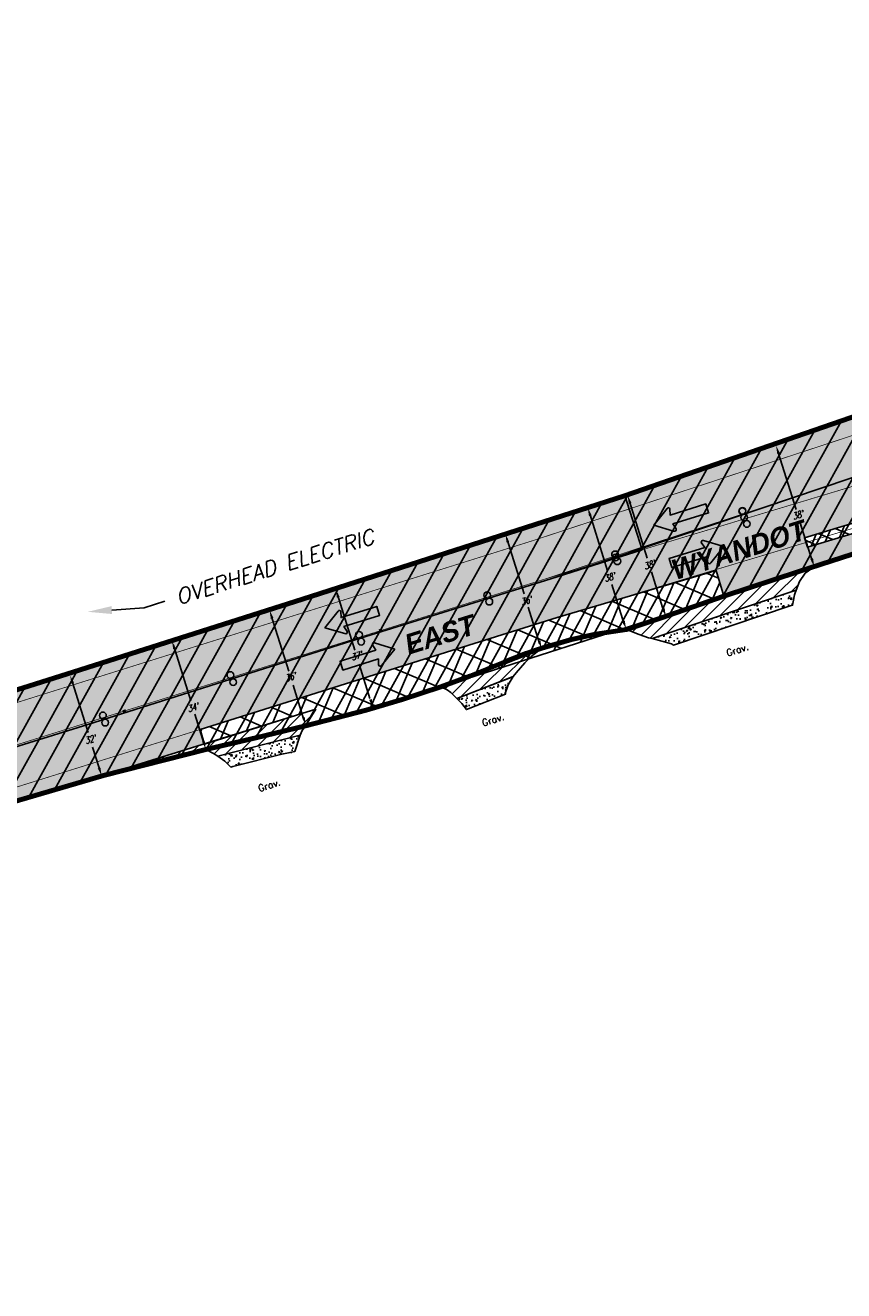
# Model space of a CAD drawing. Header units: feet. Extents: x 0 to 1837476, y 0 to 429622.
# Tile 5 of 33: x 1761384 to 1761628, y 425585 to 425962. Entities that reach past the tile are written whole.
import ezdxf
from ezdxf import colors
from ezdxf.entities.mleader import LeaderData, LeaderLine
from ezdxf.math import Vec2, Vec3

# ---------------------------------------------------------------- set-up
doc = ezdxf.new("R2010")
doc.units = ezdxf.units.FT
doc.header["$MEASUREMENT"] = 0
for name, color, linetype in [('A-ANNO-SYMB', 2, 'Continuous'), ('A-DETL-ANNO', 2, 'Continuous'), ('A-PAVEMENT-HATCH', 2, 'Continuous'), ('C-ANNO-TABL-TITL', 4, 'Continuous'), ('C-PAVEMENT-MARKING', 4, 'Continuous'), ('C-PAVEMENT-REFLECTORS', 4, 'Continuous'), ('HATCH', 4, 'Continuous'), ('MOT HATCH PH 1', 4, 'Continuous'), ('MOT HATCH PH 2', 3, 'Continuous'), ('MOT HATCH PH 3', 1, 'Continuous')]:
    doc.layers.add(name, color=color, linetype=linetype)
doc.styles.add('BCI Existing', font='simplex.shx', dxfattribs={"width": 0.75, "oblique": 15, "height": 0.08, "bigfont": 'bigfont.shx'})
doc.styles.add('L100', font='simplex.shx', dxfattribs={"height": 0.1, "bigfont": 'bigfont.shx'})
doc.styles.add('Matchline', font='bold.shx', dxfattribs={"oblique": 10, "height": 0.18})
doc.styles.add('STATION', font='ROMANS.shx', dxfattribs={"oblique": 15})
pattern_1 = [(45, (1761393.7387, 425447.1516), (-1.767767, 1.767767), [])]

msp = doc.modelspace()

# ---------------------------------------------------------------- hatches: boundary and pattern name
at = {"layer": 'A-PAVEMENT-HATCH', "transparency": 33554687}
h = msp.add_hatch(dxfattribs=at)
h.set_pattern_fill('ANSI37', color=256, scale=27, angle=22)
h.paths.add_polyline_path([(1761616.88, 425806.03), (1761674.32, 425823.38), (1761673.45, 425826.25), (1761616.02, 425808.9)])
h = msp.add_hatch(dxfattribs=at)
h.set_pattern_fill('ANSI37', color=256, scale=50, angle=22)
h.paths.add_polyline_path([(1761437.25, 425747.44), (1761435.9, 425751.76), (1761482.74, 425766.42), (1761542.29, 425785.13), (1761589.7, 425799.17), (1761591.98, 425791.48), (1761496.14, 425760.66), (1761467.35, 425752.81), (1761470.39, 425757.78), (1761466.22, 425756.57)])
at = {"layer": 'A-PAVEMENT-HATCH'}
h = msp.add_hatch(dxfattribs=at)
h.set_pattern_fill('ANSI31', color=256, scale=19.999999)
h.set_pattern_definition([(45, (1761393.7387, 425447.1516), (-1.767767, 1.767767), [])])
h.paths.add_polyline_path([(1761562.98, 425781.6), (1761591.98, 425791.48), (1761618.88, 425800.25), (1761616.28, 425798.37), (1761614.56, 425795.87), (1761613.57, 425793.26), (1761570.59, 425778.85), (1761569.59, 425779.1), (1761566.74, 425780.07)])
h = msp.add_hatch(dxfattribs=at)
h.set_pattern_fill('AR-CONC', color=256, scale=0.6)
h.set_pattern_definition([(50, (1761393.7387, 425447.1516), (4.30356, -0.376513), [0.45, -4.95]), (355, (1761393.7387, 425447.1516), (-0.83251, 4.513153), [0.36, -3.96]), (100.4514, (1761394.0973, 425447.12), (3.471053, 4.13664), [0.38244, -4.206853]), (46.1842, (1761393.7387, 425448.3516), (6.40345, -0.993116), [0.675, -7.425]), (96.6356, (1761394.2723, 425448.269), (5.60797, 5.84471), [0.57366, -6.31028]), (351.1842, (1761393.739, 425448.3516), (5.60797, 5.84471), [0.54, -5.94]), (21, (1761394.3387, 425448.0516), (3.581442, -2.415713), [0.45, -4.95]), (326, (1761394.3387, 425448.0516), (1.45989, 4.3509), [0.36, -3.96]), (71.4514, (1761394.637, 425447.8502), (5.041334, 1.935187), [0.38244, -4.206853]), (37.5, (1761393.7387, 425447.1516), (0.072959, 1.997363), [0, -3.912, 0, -4.02, 0, -3.975]), (7.5, (1761393.7387, 425447.1516), (1.578417, 2.36647), [0, -2.292, 0, -3.822, 0, -1.515]), (327.5, (1761392.4007, 425447.1516), (3.2029345, -0.135329), [0, -1.5, 0, -4.68, 0, -6.21]), (317.5, (1761391.8007, 425447.1516), (3.499117, 0.60063), [0, -1.95, 0, -3.108, 0, -4.41])])
h.paths.add_polyline_path([(1761570.59, 425778.85), (1761613.57, 425793.26), (1761613.09, 425791.89), (1761612.61, 425789.83), (1761612.49, 425788.75), (1761612.09, 425788.71), (1761576.98, 425776.91), (1761576.38, 425777.27)])
h = msp.add_hatch(dxfattribs=at)
h.set_pattern_fill('ANSI31', color=256, scale=19.999999)
h.set_pattern_definition(pattern_1)
h.paths.add_polyline_path([(1761507.7, 425764.49), (1761526.51, 425771.78), (1761537.75, 425775.98), (1761534.6, 425773.49), (1761532.67, 425771.6), (1761530.12, 425768.69), (1761529.21, 425767.54), (1761529.15, 425767.42), (1761512.47, 425761.03), (1761510.64, 425762.76), (1761509.59, 425763.54)])
h = msp.add_hatch(dxfattribs=at)
h.set_pattern_fill('AR-CONC', color=256, scale=0.6)
h.set_pattern_definition([(50, (1761393.7387, 425447.1516), (4.30356, -0.376513), [0.45, -4.95]), (355, (1761393.7387, 425447.1516), (-0.83251, 4.51315), [0.36, -3.96]), (100.4514, (1761394.0973, 425447.12), (3.471053, 4.13664), [0.38244, -4.20685]), (46.1842, (1761393.7387, 425448.3516), (6.40345, -0.993116), [0.675, -7.425]), (96.6356, (1761394.2723, 425448.269), (5.60797, 5.84471), [0.57366, -6.31028]), (351.1842, (1761393.739, 425448.3516), (5.60797, 5.84471), [0.54, -5.94]), (21, (1761394.3387, 425448.0516), (3.581442, -2.415713), [0.45, -4.95]), (326, (1761394.3387, 425448.0516), (1.45989, 4.3509), [0.36, -3.96]), (71.4514, (1761394.637, 425447.8502), (5.041334, 1.935187), [0.38244, -4.20685]), (37.5, (1761393.7387, 425447.1516), (0.072959, 1.997363), [0, -3.912, 0, -4.02, 0, -3.975]), (7.5, (1761393.7387, 425447.1516), (1.578417, 2.36647), [0, -2.292, 0, -3.822, 0, -1.515]), (327.5, (1761392.4007, 425447.1516), (3.2029345, -0.135329), [0, -1.5, 0, -4.68, 0, -6.21]), (317.5, (1761391.8007, 425447.1516), (3.499117, 0.60063), [0, -1.95, 0, -3.108, 0, -4.41])])
h.paths.add_polyline_path([(1761512.47, 425761.03), (1761529.21, 425767.54), (1761527.72, 425765.06), (1761526.97, 425762.83), (1761527.01, 425762.26), (1761515.4, 425757.78), (1761513.89, 425759.52)])
h = msp.add_hatch(dxfattribs=at)
h.set_pattern_fill('ANSI31', color=256, scale=19.999999)
h.set_pattern_definition(pattern_1)
h.paths.add_polyline_path([(1761437.8, 425745.68), (1761407.08, 425738.03), (1761470.39, 425757.78), (1761467.42, 425753.03), (1761466.51, 425751.76), (1761465.75, 425750.05), (1761441.22, 425743.81), (1761439.9, 425744.59)])
h = msp.add_hatch(dxfattribs=at)
h.set_pattern_fill('AR-CONC', color=256, scale=0.6)
h.set_pattern_definition([(50, (1761391.0715, 425448.939), (4.30356, -0.376513), [0.45, -4.95]), (355, (1761391.0715, 425448.939), (-0.83251, 4.51315), [0.36, -3.96]), (100.4514, (1761391.43, 425448.9075), (3.471053, 4.13664), [0.38244, -4.20685]), (46.1842, (1761391.0715, 425450.139), (6.40345, -0.99312), [0.675, -7.425]), (96.6356, (1761391.605, 425450.056), (5.60797, 5.84471), [0.57366, -6.31028]), (351.1842, (1761391.0715, 425450.139), (5.60797, 5.84471), [0.54, -5.94]), (21, (1761391.6715, 425449.839), (3.581442, -2.415713), [0.45, -4.95]), (326, (1761391.6715, 425449.839), (1.45989, 4.3509), [0.36, -3.96]), (71.4514, (1761391.97, 425449.6376), (5.041334, 1.935187), [0.38244, -4.20685]), (37.5, (1761391.0715, 425448.9389), (0.072959, 1.997363), [0, -3.912, 0, -4.02, 0, -3.975]), (7.5, (1761391.0715, 425448.939), (1.578417, 2.36647), [0, -2.292, 0, -3.822, 0, -1.515]), (327.5, (1761389.7335, 425448.9389), (3.2029345, -0.135329), [0, -1.5, 0, -4.68, 0, -6.21]), (317.5, (1761389.1335, 425448.939), (3.499117, 0.60063), [0, -1.95, 0, -3.108, 0, -4.41])])
h.paths.add_polyline_path([(1761441.22, 425743.81), (1761465.75, 425750.05), (1761464.11, 425745.2), (1761460.75, 425744.21), (1761460.43, 425744.41), (1761445.42, 425740.67), (1761445.25, 425740.4), (1761443.33, 425742.34)])
at = {"layer": 'C-PAVEMENT-REFLECTORS', "transparency": 33554687}
h = msp.add_hatch(color=256, dxfattribs=at)
h.dxf.hatch_style = 1
h.paths.add_polyline_path([(1761565.75, 425804.52), (1761566.69, 425804.84), (1761566.38, 425805.78), (1761565.44, 425805.46)])
h = msp.add_hatch(color=256, dxfattribs=at)
h.dxf.hatch_style = 1
h.paths.add_polyline_path([(1761489.41, 425780.62), (1761490.35, 425780.94), (1761490.03, 425781.87), (1761489.09, 425781.56)])
h = msp.add_hatch(color=256, dxfattribs=at)
h.dxf.hatch_style = 1
h.paths.add_polyline_path([(1761413.05, 425756.56), (1761413.99, 425756.88), (1761413.68, 425757.82), (1761412.74, 425757.5)])
at = {"layer": 'HATCH', "true_color": 0xe7e8e9, "transparency": 33554457}
h = msp.add_hatch(color=254, dxfattribs=at)
h.dxf.hatch_style = 1
h.paths.add_polyline_path([(1760925.01, 425620.93), (1761185.21, 425702.35), (1761203.98, 425711.87), (1761219.39, 425720.27), (1761228.96, 425724.52), (1761251.35, 425731.04), (1761262.52, 425734.03), (1761281.08, 425738.04), (1761281.08, 425736.04), (1761301.08, 425736.04), (1761301.07, 425738.78), (1761302.12, 425738.99), (1761312.83, 425742.04), (1761397.96, 425768.83), (1761466.39, 425790.61), (1761562.38, 425821.41), (1761699.77, 425868.8), (1761756.39, 425888.42), (1761787.45, 425899.26), (1761818.41, 425910.67), (1761825.89, 425913.07), (1761843.43, 425919.36), (1761874.92, 425929.77), (1761912.84, 425941.83), (1761971.63, 425960.18), (1762008.95, 425971.74), (1762015.62, 425973.81), (1762017.99, 425966.17), (1762027.54, 425969.13), (1762025.17, 425976.77), (1762028.77, 425977.88), (1762090.66, 425997.08), (1762189.79, 426028.22), (1762250.38, 426047.37), (1762305.08, 426065.36), (1762391.07, 426092.17), (1762413.99, 426099.16), (1762414.53, 426077.68), (1762424.46, 426080.74), (1762423.85, 426102.16), (1762489.66, 426122.28), (1762572.1, 426147.24), (1762617.67, 426162.94), (1762621.84, 426154.67), (1762695.76, 426176.4), (1762709.46, 426180.41), (1762732.51, 426187.64), (1762748.94, 426191.7), (1762749.47, 426192.01), (1762749.65, 426192.88), (1762747.07, 426202.32), (1762894.03, 426247.08), (1763148.56, 426325.28), (1763232.65, 426350.13), (1763489.42, 426428.89), (1763677.45, 426490.96), (1763751.88, 426515.71), (1763797.08, 426530.13), (1763811.81, 426535.02), (1763811.75, 426534.42), (1763814.47, 426527.23), (1763945.11, 426567.8), (1763943.18, 426574.9), (1763971.62, 426583.36), (1764000.24, 426591.78), (1764070.84, 426612.65), (1764106.36, 426623), (1764144.31, 426634.01), (1764188.44, 426647.04), (1764231.09, 426659.62), (1764240.69, 426662.43), (1764350.53, 426694.46), (1764373.79, 426701.21), (1764494.76, 426738.55), (1764486.3, 426737.9), (1764483.37, 426738.18), (1764411.12, 426715.85), (1764408.46, 426724.46), (1764402.15, 426723.55), (1764402.16, 426723.57), (1764408.47, 426724.47), (1764411.12, 426715.87), (1764483.37, 426738.18), (1764483.37, 426738.18), (1764411.12, 426715.88), (1764408.47, 426724.48), (1764402.16, 426723.58), (1764402.9, 426725.89), (1764462.81, 426744.35), (1764470.58, 426740.97), (1764479.36, 426738.55), (1764486.29, 426737.91), (1764494.82, 426738.58), (1764538.73, 426752.24), (1764582.64, 426765.9), (1764585.62, 426767.48), (1764588.23, 426769.23), (1764591.16, 426771.36), (1764594.94, 426774.44), (1764597.68, 426776.94), (1764600.18, 426779.52), (1764601.23, 426780.78), (1764604.37, 426778.29), (1764608.09, 426783), (1764604.96, 426785.48), (1764605.34, 426785.99), (1764606.53, 426787.63), (1764607.44, 426788.92), (1764680.19, 426810.33), (1764683.06, 426809.04), (1764688.04, 426807.1), (1764691.03, 426806.31), (1764693.25, 426805.9), (1764698.13, 426805.39), (1764702.25, 426805.35), (1764710.11, 426805.96), (1764723.58, 426756), (1764683.86, 426750.81), (1764674.28, 426749.28), (1764668.29, 426747.2), (1764664.24, 426744.8), (1764658.64, 426740.8), (1764612.56, 426725.31), (1764613.17, 426723.41), (1764600.25, 426719.07), (1764600.15, 426719.11), (1764597.44, 426719.72), (1764595.24, 426720.04), (1764592.85, 426720.22), (1764590.98, 426720.23), (1764588.48, 426720.05), (1764586.7, 426719.79), (1764585.04, 426719.45), (1764668.27, 426747.2), (1764664.23, 426744.81), (1764658.11, 426740.42), (1764654.45, 426737.15), (1764651, 426733.31), (1764649.57, 426731.43), (1764648.18, 426729.04), (1764647.64, 426727.7), (1764647, 426724.98), (1764646.92, 426724.32), (1764610.59, 426712.17), (1764609.73, 426713.34), (1764608.43, 426714.7), (1764606.38, 426716.34), (1764604.73, 426717.35), (1764603.28, 426718.05), (1764601.71, 426718.58), (1764600.14, 426719.11), (1764597.44, 426719.72), (1764595.24, 426720.04), (1764592.85, 426720.22), (1764590.98, 426720.22), (1764588.48, 426720.05), (1764586.7, 426719.79), (1764585.04, 426719.45), (1764584.19, 426719.23), (1764557.37, 426711.58), (1764505.63, 426695.61), (1764475.53, 426685.84), (1764471.49, 426683.74), (1764466.8, 426679.96), (1764419.03, 426665.1), (1764406.77, 426658.14), (1764399.53, 426660.09), (1764388.6, 426658.76), (1764475.46, 426685.82), (1764471.49, 426683.74), (1764465.9, 426679.23), (1764461.64, 426674.08), (1764459.52, 426669.21), (1764458.64, 426664.96), (1764416.31, 426651.69), (1764416.01, 426652.36), (1764414.27, 426653.78), (1764410.31, 426657.2), (1764399.5, 426660.08), (1764388.57, 426658.76), (1764364.78, 426650.79), (1764273.8, 426622.07), (1764244.87, 426613.11), (1764189.79, 426596.61), (1764159.69, 426587.44), (1764132.54, 426578.86), (1764075.44, 426560.82), (1764015.66, 426541.93), (1763999.24, 426536.29), (1763991.6, 426533.91), (1763990.95, 426534.26), (1763989.88, 426539.02), (1763988.19, 426544.53), (1763988.1, 426544.64), (1763987.96, 426544.65), (1763892.08, 426514.82), (1763835.39, 426497.02), (1763828.33, 426494.72), (1763830.52, 426487.3), (1763816, 426482.98), (1763767.4, 426468.53), (1763691.25, 426445.57), (1763618.36, 426425.06), (1763529.63, 426399.37), (1763519.9, 426396.28), (1763401.18, 426358.69), (1763385.03, 426353.59), (1763346.03, 426341.23), (1763283.39, 426320.38), (1763245.53, 426307.57), (1763161.54, 426279.28), (1763079.02, 426252.54), (1763000.82, 426227.65), (1762959.11, 426214.44), (1762912.32, 426199.71), (1762837.87, 426176.76), (1762757.69, 426150.49), (1762752.91, 426141.25), (1762750.84, 426132.41), (1762696.09, 426114.78), (1762690.11, 426117.62), (1762684.09, 426119.79), (1762675.68, 426121.2), (1762667.81, 426120.56), (1762659.57, 426118.56), (1762633.72, 426110.49), (1762559.04, 426087.41), (1762532.2, 426079.37), (1762529.38, 426087.9), (1762425.99, 426055.65), (1762426.17, 426052.86), (1762398.87, 426044.3), (1762400.36, 426040.09), (1762339.25, 426018.76), (1762339.3, 426018.3), (1762319.07, 426012.3), (1762315.19, 426022.49), (1762242.14, 425998.27), (1762245.1, 425987.66), (1762228.74, 425983.44), (1762191.34, 425970.84), (1762180.6, 425968.22), (1762161.51, 425962.39), (1762118.83, 425946.82), (1762117.97, 425949.69), (1761886.36, 425880.95), (1761887.2, 425878.07), (1761802.45, 425853.33), (1761698.6, 425824.01), (1761645.2, 425808.68), (1761643.56, 425814.09), (1761674.32, 425823.38), (1761673.45, 425826.25), (1761616.02, 425808.9), (1761616.88, 425806.03), (1761643.56, 425814.09), (1761645.19, 425808.68), (1761636.75, 425806.05), (1761614.36, 425798.78), (1761591.98, 425791.48), (1761589.7, 425799.17), (1761542.29, 425785.13), (1761482.74, 425766.42), (1761435.9, 425751.76), (1761437.25, 425747.44), (1761406.56, 425737.93), (1761365.59, 425725.97), (1761297.29, 425704.26), (1761291.53, 425702.52), (1761209.99, 425677.11), (1761096.21, 425641.57), (1761036.89, 425623.05), (1760994.7, 425609.88), (1760934.34, 425590.95)])
at = {"layer": 'MOT HATCH PH 1', "transparency": 33554687}
h = msp.add_hatch(dxfattribs=at)
h.set_pattern_fill('ANSI31', color=256, scale=45, angle=16)
h.paths.add_polyline_path([(1760925.01, 425620.93), (1760985.56, 425639.91), (1761089.08, 425672.35), (1761185.21, 425702.35), (1761203.98, 425711.87), (1761219.39, 425720.27), (1761228.96, 425724.52), (1761251.35, 425731.04), (1761262.52, 425734.03), (1761265.59, 425734.74), (1761273.38, 425736.38), (1761281.08, 425738.04), (1761288.37, 425737.87), (1761295.75, 425738.04), (1761302.12, 425738.99), (1761312.83, 425742.04), (1761397.96, 425768.83), (1761466.39, 425790.61), (1761562.48, 425821.44), (1761633.61, 425845.94), (1761699.77, 425868.8), (1761756.39, 425888.42), (1761787.45, 425899.26), (1761818.41, 425910.67), (1761825.89, 425913.07), (1761843.43, 425919.36), (1761874.92, 425929.77), (1761876.38, 425930.24), (1761912.84, 425941.83), (1761971.63, 425960.18), (1762008.95, 425971.74), (1762090.66, 425997.08), (1762100.08, 426000.02), (1762189.79, 426028.22), (1762216.58, 426036.68), (1762250.38, 426047.37), (1762300.41, 426063.19), (1762373.17, 426086.86), (1762380.55, 426089.17), (1762391.07, 426092.17), (1762489.66, 426122.28), (1762572.1, 426147.24), (1762617.67, 426162.94), (1762621.84, 426154.67), (1762695.76, 426176.4), (1762709.46, 426180.41), (1762732.51, 426187.64), (1762748.94, 426191.7), (1762749.47, 426192.01), (1762749.67, 426192.82), (1762747.15, 426202.02), (1762894.03, 426247.08), (1762945.81, 426262.98), (1762999.55, 426280), (1763065.78, 426300.47), (1763148.56, 426325.28), (1763232.65, 426350.13), (1763332.76, 426380.2), (1763367.45, 426390.93), (1763489.42, 426428.89), (1763519.38, 426438.21), (1763606.59, 426467.32), (1763677.45, 426490.96), (1763797.08, 426530.13), (1763811.75, 426534.42), (1763814.47, 426527.23), (1763845.83, 426537.33), (1763889.38, 426550.71), (1763945.04, 426567.75), (1763943.18, 426574.9), (1763971.62, 426583.36), (1764000.24, 426591.78), (1764070.84, 426612.65), (1764144.31, 426634.01), (1764231.09, 426659.62), (1764240.69, 426662.43), (1764350.53, 426694.46), (1764373.79, 426701.21), (1764381.9, 426704.73), (1764394.13, 426713.31), (1764400.55, 426720.78), (1764402.9, 426725.89), (1764462.81, 426744.35), (1764468.19, 426741.83), (1764472.97, 426740.1), (1764479.36, 426738.55), (1764486.29, 426737.91), (1764494.82, 426738.58), (1764538.73, 426752.24), (1764578.98, 426764.78), (1764584.01, 426766.56), (1764588.23, 426769.23), (1764592.85, 426772.68), (1764598.51, 426777.76), (1764603.26, 426783.26), (1764607.44, 426788.92), (1764680.19, 426810.33), (1764688.04, 426807.1), (1764694.56, 426805.71), (1764699.38, 426805.32), (1764703.82, 426805.43), (1764709.08, 426806.25), (1764713.95, 426790.5), (1764602.97, 426756.64), (1764496.03, 426722.52), (1764379.06, 426685.84), (1764236.38, 426641.55), (1764150.25, 426614.86), (1764084.29, 426594.4), (1763911.5, 426544.7), (1763773.82, 426502.64), (1763757.35, 426497.03), (1763688.3, 426475.65), (1763679.66, 426472.2), (1763671.65, 426470.52), (1763610.44, 426451.3), (1763523.4, 426423.64), (1763385.81, 426380.49), (1763337.15, 426365.41), (1763275.17, 426345.84), (1763240.02, 426334.93), (1763153.49, 426307.48), (1763078.08, 426283.31), (1763029.62, 426267.95), (1762951.92, 426243.79), (1762899.58, 426227.27), (1762828.89, 426205.22), (1762800.22, 426196.49), (1762653.17, 426152.46), (1762549.01, 426119.21), (1762488.91, 426100.6), (1762404.88, 426074.71), (1762384.72, 426068.34), (1762308.14, 426044.33), (1762255.05, 426027.83), (1762197.19, 426009.4), (1762139.23, 425991.71), (1762105.64, 425981.44), (1762034.59, 425959.08), (1761977.85, 425941.34), (1761882, 425911.16), (1761792.78, 425881.43), (1761638.4, 425829.46), (1761586.22, 425811.96), (1761567.61, 425805.32), (1761540.48, 425796.69), (1761479.25, 425777.57), (1761402.42, 425753.26), (1761305.53, 425723.16), (1761208.12, 425692.81), (1761092.83, 425656.71), (1760990.15, 425624.59), (1760929.84, 425605.64)])
at = {"layer": 'MOT HATCH PH 2', "transparency": 33554687}
h = msp.add_hatch(dxfattribs=at)
h.set_pattern_fill('ANSI31', color=256, scale=45, angle=16)
h.paths.add_polyline_path([(1760934.34, 425590.95), (1760994.13, 425609.71), (1761036.89, 425623.05), (1761096.21, 425641.57), (1761209.99, 425677.11), (1761291.53, 425702.52), (1761297.29, 425704.26), (1761361.88, 425724.84), (1761386.74, 425732.36), (1761407.08, 425738.03), (1761437.62, 425745.76), (1761467.35, 425752.81), (1761485.36, 425757.52), (1761496.14, 425760.66), (1761507.7, 425764.49), (1761526.51, 425771.78), (1761533.13, 425774.39), (1761537.75, 425775.98), (1761546.62, 425778.53), (1761553.7, 425780.12), (1761562.98, 425781.6), (1761573.16, 425784.96), (1761614.36, 425798.78), (1761636.75, 425806.05), (1761663.79, 425814.18), (1761698.6, 425824.01), (1761714.35, 425828.41), (1761771.98, 425844.64), (1761802.45, 425853.33), (1761891.12, 425879.21), (1761955.63, 425898.66), (1762011.29, 425914.76), (1762044.38, 425924.72), (1762120.72, 425947.38), (1762158.96, 425961.32), (1762161.51, 425962.39), (1762180.6, 425968.22), (1762186.91, 425969.84), (1762228.74, 425983.44), (1762240.91, 425986.49), (1762245.08, 425987.57), (1762256.78, 425990.91), (1762296.53, 426004.59), (1762319.07, 426012.3), (1762339.3, 426018.3), (1762339.25, 426018.76), (1762400.36, 426040.09), (1762401.39, 426037.65), (1762430.03, 426046.47), (1762429.01, 426049.65), (1762426.29, 426050.91), (1762425.99, 426055.65), (1762529.38, 426087.9), (1762532.2, 426079.37), (1762592.5, 426097.82), (1762633.72, 426110.49), (1762659.57, 426118.56), (1762667.81, 426120.56), (1762675.68, 426121.2), (1762684.09, 426119.79), (1762690.11, 426117.62), (1762696.09, 426114.78), (1762750.84, 426132.41), (1762752.91, 426141.25), (1762757.69, 426150.49), (1762837.87, 426176.76), (1762912.32, 426199.71), (1762959.11, 426214.44), (1763000.82, 426227.65), (1763079.02, 426252.54), (1763161.54, 426279.28), (1763245.53, 426307.57), (1763283.39, 426320.38), (1763346.03, 426341.23), (1763385.03, 426353.59), (1763401.18, 426358.69), (1763519.9, 426396.28), (1763529.63, 426399.37), (1763618.36, 426425.06), (1763691.25, 426445.57), (1763767.4, 426468.53), (1763816, 426482.98), (1763830.52, 426487.3), (1763837.09, 426486.32), (1763842.31, 426484.12), (1763849.92, 426481.73), (1763845.33, 426487.72), (1763841.86, 426490.52), (1763838.12, 426493.28), (1763835.86, 426495.03), (1763835.05, 426496.37), (1763835.39, 426497.02), (1763851.77, 426502.24), (1763877.34, 426510.15), (1763904.06, 426518.52), (1763955, 426534.46), (1763987.96, 426544.65), (1763988.19, 426544.53), (1763989.88, 426539.02), (1763990.95, 426534.26), (1763991.6, 426533.91), (1763999.24, 426536.29), (1764015.66, 426541.93), (1764075.44, 426560.82), (1764132.54, 426578.86), (1764159.69, 426587.44), (1764189.79, 426596.61), (1764244.87, 426613.11), (1764273.8, 426622.07), (1764364.78, 426650.79), (1764388.57, 426658.76), (1764399.5, 426660.08), (1764410.31, 426657.2), (1764416.01, 426652.36), (1764416.31, 426651.69), (1764458.64, 426664.96), (1764459.52, 426669.21), (1764461.64, 426674.08), (1764465.9, 426679.23), (1764471.49, 426683.74), (1764475.53, 426685.84), (1764505.63, 426695.61), (1764557.37, 426711.58), (1764584.19, 426719.23), (1764585.04, 426719.45), (1764586.7, 426719.79), (1764588.48, 426720.05), (1764590.98, 426720.22), (1764592.85, 426720.22), (1764595.24, 426720.04), (1764597.44, 426719.72), (1764600.14, 426719.11), (1764601.71, 426718.58), (1764603.28, 426718.05), (1764604.73, 426717.35), (1764606.38, 426716.34), (1764608.43, 426714.7), (1764609.19, 426713.93), (1764609.73, 426713.34), (1764610.59, 426712.17), (1764646.92, 426724.32), (1764647, 426724.98), (1764647.64, 426727.7), (1764648.18, 426729.04), (1764649.57, 426731.43), (1764651, 426733.31), (1764654.45, 426737.15), (1764658.11, 426740.42), (1764664.24, 426744.8), (1764668.29, 426747.2), (1764674.28, 426749.28), (1764683.86, 426750.81), (1764713.8, 426755.06), (1764723.59, 426756.18), (1764717.11, 426780.22), (1764607.61, 426745.99), (1764499.34, 426712.04), (1764382.04, 426676.29), (1764247.12, 426634.28), (1764153.1, 426604.86), (1764112.21, 426592.27), (1763912.67, 426534.06), (1763803.28, 426500.64), (1763716.43, 426473.28), (1763638, 426448.73), (1763613.43, 426440.68), (1763526.5, 426413.94), (1763389.4, 426370.97), (1763340.33, 426355.34), (1763278.3, 426335.64), (1763242.92, 426324.45), (1763156.75, 426296.79), (1763073.62, 426270.66), (1763032.72, 426257.88), (1762988.65, 426244.17), (1762954.01, 426233.12), (1762903.1, 426216.91), (1762832.4, 426194.35), (1762803.3, 426185.15), (1762649.01, 426137.44), (1762552.05, 426107.57), (1762491.01, 426088.2), (1762387.26, 426055.79), (1762311.26, 426031.81), (1762200.46, 425998.04), (1762109.7, 425969.59), (1762004.42, 425936.74), (1762000.7, 425948.48), (1761977.85, 425941.34), (1761882, 425911.16), (1761792.78, 425881.43), (1761706.12, 425852.28), (1761638.4, 425829.46), (1761586.22, 425811.96), (1761540.48, 425796.69), (1761479.25, 425777.57), (1761402.42, 425753.26), (1761305.53, 425723.16), (1761208.12, 425692.81), (1761092.83, 425656.71), (1760990.15, 425624.59), (1760929.86, 425605.59)])

# ---------------------------------------------------------------- linework, layer by layer
at = {"layer": 'A-DETL-ANNO'}
for p, q in [((1761608.22, 425834.23, -519.25), (1761613.51, 425817.32, -519.25)), ((1761563.99, 425819.39, -519.25), (1761569.18, 425802.77, -519.25)), ((1761552.12, 425815.68, -519.25), (1761557.31, 425799.06, -519.25)), ((1761618.4, 425801.66, -519.25), (1761614.66, 425813.62, -519.25)), ((1761527.3, 425808.7, -519.25), (1761532.45, 425792.21, -519.25)), ((1761574.16, 425786.82, -519.25), (1761570.44, 425798.71, -519.25)), ((1761562.29, 425783.12, -519.25), (1761558.58, 425795, -519.25)), ((1761476.72, 425792.29, -519.25), (1761481.98, 425775.43, -519.25)), ((1761537.08, 425777.38, -519.25), (1761533.69, 425788.24, -519.25)), ((1761457.03, 425785.98, -519.25), (1761462.31, 425769.09, -519.25)), ((1761427.94, 425776.89, -519.25), (1761433.13, 425760.27, -519.25)), ((1761486.5, 425760.96, -519.25), (1761483.31, 425771.2, -519.25)), ((1761397.87, 425765.74, -519.25), (1761402.51, 425750.88, -519.25)), ((1761466.81, 425754.65, -519.25), (1761463.6, 425764.95, -519.25)), ((1761437.15, 425747.41, -519.25), (1761434.37, 425756.32, -519.25)), ((1761405.81, 425740.32, -519.25), (1761403.89, 425746.46, -519.25))]:
    msp.add_line(p, q, dxfattribs=at)
for points in [[(1761607.91, 425833.84, -519.25), (1761608.7, 425834.09, -519.25), (1761607.56, 425836.35, -519.25)], [(1761563.67, 425819, -519.25), (1761564.47, 425819.25, -519.25), (1761563.32, 425821.51, -519.25)], [(1761551.8, 425815.29, -519.25), (1761552.6, 425815.54, -519.25), (1761551.45, 425817.81, -519.25)], [(1761527.25, 425807.44, -519.25), (1761528.05, 425807.69, -519.25), (1761526.9, 425809.96, -519.25)], [(1761617.79, 425802.53, 851.7), (1761618.59, 425802.78, 851.7), (1761618.93, 425800.27, 851.7)], [(1761476.68, 425791.03, -519.25), (1761477.47, 425791.28, -519.25), (1761476.33, 425793.54, -519.25)], [(1761456.99, 425784.72, -519.25), (1761457.78, 425784.97, -519.25), (1761456.64, 425787.23, -519.25)], [(1761573.55, 425787.69, 851.7), (1761574.35, 425787.94, 851.7), (1761574.7, 425785.43, 851.7)], [(1761561.68, 425783.98, 851.7), (1761562.48, 425784.23, 851.7), (1761562.83, 425781.72, 851.7)], [(1761427.9, 425775.63, -519.25), (1761428.69, 425775.88, -519.25), (1761427.55, 425778.14, -519.25)], [(1761536.54, 425778.02, 851.7), (1761537.34, 425778.27, 851.7), (1761537.69, 425775.76, 851.7)], [(1761397.53, 425765.44, -519.25), (1761398.32, 425765.69, -519.25), (1761397.18, 425767.96, -519.25)], [(1761486.28, 425760.59, 851.7), (1761487.08, 425760.84, 851.7), (1761487.43, 425758.33, 851.7)], [(1761466.28, 425755.3, 851.7), (1761467.07, 425755.54, 851.7), (1761467.42, 425753.03, 851.7)], [(1761436.48, 425748.15, -519.25), (1761437.28, 425748.4, -519.25), (1761437.62, 425745.89, -519.25)], [(1761405.41, 425740.19, -519.25), (1761406.21, 425740.44, -519.25), (1761406.56, 425737.93, -519.25)]]:
    msp.add_solid(points, dxfattribs=at)
at = {"layer": 'A-PAVEMENT-HATCH'}
msp.add_lwpolyline([(1761616.88, 425806.03), (1761674.32, 425823.38), (1761673.45, 425826.25), (1761616.02, 425808.9)], close=True, dxfattribs=at)
for points, elevation in [([(1761437.25, 425747.44), (1761435.9, 425751.76), (1761482.74, 425766.42), (1761542.29, 425785.13), (1761589.7, 425799.17), (1761591.98, 425791.48), (1761496.14, 425760.66), (1761467.35, 425752.81), (1761470.39, 425757.78), (1761466.22, 425756.57), (1761437.25, 425747.44)], 851.7), ([(1761562.98, 425781.6), (1761591.98, 425791.48), (1761618.88, 425800.25), (1761616.28, 425798.37), (1761614.56, 425795.87), (1761613.57, 425793.26), (1761570.59, 425778.85), (1761569.59, 425779.1), (1761566.74, 425780.07), (1761562.98, 425781.6)], 851.4), ([(1761570.59, 425778.85), (1761613.57, 425793.26), (1761613.09, 425791.89), (1761612.61, 425789.83), (1761612.49, 425788.76), (1761611.81, 425788.57), (1761577, 425776.89), (1761576.38, 425777.27), (1761570.59, 425778.85)], 851.4), ([(1761507.7, 425764.49), (1761526.51, 425771.78), (1761537.75, 425775.98), (1761534.6, 425773.49), (1761532.67, 425771.6), (1761530.12, 425768.69), (1761529.21, 425767.54), (1761529.15, 425767.42), (1761512.47, 425761.03), (1761510.64, 425762.76), (1761509.59, 425763.54), (1761507.7, 425764.49)], 852.33), ([(1761512.47, 425761.03), (1761529.21, 425767.54), (1761527.72, 425765.06), (1761526.97, 425762.83), (1761526.95, 425762.29), (1761515.3, 425757.72), (1761513.89, 425759.52), (1761512.47, 425761.03)], 852.33), ([(1761441.22, 425743.81), (1761465.75, 425750.05), (1761464.11, 425745.2), (1761460.81, 425744.51), (1761460.67, 425744.47), (1761445.65, 425740.73), (1761445.1, 425740.58), (1761443.33, 425742.34), (1761441.22, 425743.81)], -519.25)]:
    msp.add_lwpolyline(points, dxfattribs=dict(at, elevation=elevation))
at = {"layer": 'A-PAVEMENT-HATCH', "elevation": -519.25}
msp.add_lwpolyline([(1761406.56, 425737.93), (1761466.22, 425756.57), (1761470.39, 425757.78), (1761467.35, 425752.81), (1761466.31, 425751.44), (1761465.75, 425750.05), (1761441.22, 425743.81), (1761439.9, 425744.59), (1761437.8, 425745.68)], close=True, dxfattribs=at)
at = {"layer": 'C-PAVEMENT-MARKING', "const_width": 0.2}
for points in [[(1761535.11, 425808.03), (1761982.89, 425955.29)], [(1761538.86, 425796.63), (1761986.64, 425943.89)], [(1760896.15, 425607.63), (1761535.11, 425808.03)], [(1760899.7, 425596.17), (1761538.96, 425796.66)], [(1760903.25, 425584.7), (1761542.29, 425785.13)]]:
    msp.add_lwpolyline(points, dxfattribs=at)
at = {"layer": 'C-PAVEMENT-MARKING', "const_width": 0.2, "elevation": 850.19}
for points in [[(1761918.3, 425910.89), (1761538.86, 425796.63)], [(1761921.76, 425899.4), (1761542.32, 425785.14)]]:
    msp.add_lwpolyline(points, dxfattribs=at)
at = {"layer": 'HATCH', "lineweight": 80}
for points in [[(1761312.83, 425742.04), (1761397.96, 425768.83), (1761466.39, 425790.61), (1761562.38, 425821.41), (1761699.77, 425868.8), (1761756.39, 425888.42), (1761787.45, 425899.26), (1761818.41, 425910.67), (1761825.89, 425913.07), (1761843.43, 425919.36), (1761874.92, 425929.77), (1761912.84, 425941.83), (1761971.63, 425960.18), (1762008.95, 425971.74), (1762028.77, 425977.88), (1762090.66, 425997.08), (1762189.79, 426028.22), (1762250.38, 426047.37), (1762305.08, 426065.36), (1762391.07, 426092.17), (1762489.66, 426122.28)], [(1761891.12, 425879.21), (1761802.45, 425853.33), (1761698.6, 425824.01), (1761645.2, 425808.68), (1761636.75, 425806.05), (1761614.36, 425798.78), (1761591.98, 425791.48), (1761573.16, 425784.96), (1761562.98, 425781.6), (1761553.7, 425780.12), (1761546.62, 425778.53), (1761537.75, 425775.98), (1761533.13, 425774.39), (1761526.51, 425771.78), (1761516.3, 425767.66), (1761507.7, 425764.49), (1761496.14, 425760.66), (1761485.36, 425757.52), (1761467.35, 425752.81), (1761452.48, 425749.29), (1761437.62, 425745.76), (1761407.08, 425738.03), (1761365.59, 425725.97)]]:
    msp.add_lwpolyline(points, dxfattribs=at)
at = {"layer": 'MOT HATCH PH 1', "elevation": -519.25}
msp.add_lwpolyline([(1761305.53, 425723.16), (1761402.42, 425753.26), (1761479.25, 425777.57), (1761540.48, 425796.69), (1761586.22, 425811.96), (1761638.4, 425829.46), (1761668.67, 425839.65), (1761706.12, 425852.28), (1761792.78, 425881.43), (1761882, 425911.16), (1761977.85, 425941.34), (1762034.59, 425959.08), (1762105.64, 425981.44), (1762139.23, 425991.71), (1762197.19, 426009.4), (1762255.05, 426027.83), (1762308.14, 426044.33), (1762384.72, 426068.34), (1762404.88, 426074.71), (1762488.91, 426100.6)], dxfattribs=at)
at = {"layer": 'MOT HATCH PH 1'}
msp.add_lwpolyline([(1761312.83, 425742.04), (1761397.96, 425768.83), (1761466.39, 425790.61), (1761562.48, 425821.44), (1761567.61, 425805.32), (1761540.48, 425796.69), (1761479.25, 425777.57), (1761402.42, 425753.26), (1761305.53, 425723.16)], dxfattribs=at)
for centre in [(1761598.07, 425814.94), (1761560.25, 425801.88), (1761522.1, 425789.85), (1761483.92, 425777.93), (1761445.78, 425765.88), (1761407.64, 425753.81)]:
    msp.add_circle(centre, 1, dxfattribs=at)
at = {"layer": 'MOT HATCH PH 2'}
for points in [[(1762491.01, 426088.2), (1762387.26, 426055.79), (1762311.26, 426031.81), (1762200.46, 425998.04), (1762109.7, 425969.59), (1762004.42, 425936.74), (1762000.7, 425948.48), (1761977.85, 425941.34), (1761882, 425911.16), (1761792.78, 425881.43), (1761706.12, 425852.28), (1761638.4, 425829.46), (1761586.22, 425811.96), (1761540.48, 425796.69), (1761479.25, 425777.57), (1761402.42, 425753.26), (1761305.53, 425723.16)], [(1761361.88, 425724.84), (1761386.74, 425732.36), (1761407.08, 425738.03), (1761437.62, 425745.76), (1761467.35, 425752.81), (1761485.36, 425757.52), (1761496.14, 425760.66), (1761507.7, 425764.49), (1761526.51, 425771.78), (1761533.13, 425774.39), (1761537.75, 425775.98), (1761546.62, 425778.53), (1761553.7, 425780.12), (1761562.98, 425781.6), (1761573.16, 425784.96), (1761614.36, 425798.78), (1761636.75, 425806.05), (1761663.79, 425814.18), (1761698.6, 425824.01), (1761714.35, 425828.41), (1761771.98, 425844.64), (1761802.45, 425853.33), (1761891.12, 425879.21)]]:
    msp.add_lwpolyline(points, dxfattribs=at)
for centre in [(1761597.51, 425816.8), (1761559.57, 425803.93), (1761521.44, 425791.79), (1761483.27, 425779.94), (1761444.94, 425767.97), (1761406.96, 425755.96)]:
    msp.add_circle(centre, 1, dxfattribs=at)
at = {"layer": 'MOT HATCH PH 3', "elevation": -519.25}
for points in [[(1761571.12, 425812.63), (1761575.06, 425817.59, -0.581776), (1761575.93, 425817.46), (1761575.97, 425815.63), (1761586.6, 425818.95), (1761587.43, 425816.3), (1761576.82, 425812.98), (1761577.76, 425811.51, -0.736529), (1761577.04, 425810.86)], [(1761591.98, 425806.26), (1761585.92, 425808.1, 0.581776), (1761585.28, 425807.5), (1761586.29, 425805.97), (1761575.66, 425802.65), (1761576.48, 425799.99), (1761587.09, 425803.31), (1761587.16, 425801.56, 0.736529), (1761588.12, 425801.44)], [(1761473.08, 425782.09), (1761477.02, 425787.06, -0.581776), (1761477.89, 425786.92), (1761477.93, 425785.09), (1761488.56, 425788.41), (1761489.39, 425785.76), (1761478.79, 425782.44), (1761479.72, 425780.97, -0.736529), (1761479, 425780.33)], [(1761493.95, 425775.72), (1761487.88, 425777.56, 0.581776), (1761487.24, 425776.96), (1761488.25, 425775.43), (1761477.62, 425772.11), (1761478.45, 425769.46), (1761489.05, 425772.77), (1761489.12, 425771.02, 0.736529), (1761490.08, 425770.9)]]:
    msp.add_lwpolyline(points, format="xyb", close=True, dxfattribs=at)
at = {"layer": 'MOT HATCH PH 3'}
for centre in [(1761597.56, 425816.86), (1761598.85, 425812.99), (1761559.7, 425802.98)]:
    msp.add_circle(centre, 1, dxfattribs=at)

# ---------------------------------------------------------------- texts
at = {"layer": 'A-DETL-ANNO', "char_height": 2, "attachment_point": 5, "rotation": 17.347, "style": 'BCI Existing'}
for s, insert in [("\\A1;38'", (1761614.03, 425815.64, -519.25)), ("\\A1;38'", (1761569.79, 425800.8, -519.25)), ("\\A1;38'", (1761557.92, 425797.09, -519.25)), ("\\A1;36'", (1761533.1, 425790.12, -519.25)), ("\\A1;37'", (1761482.53, 425773.7, -519.25)), ("\\A1;36'", (1761462.83, 425767.39, -519.25)), ("\\A1;34'", (1761433.75, 425758.3, -519.25)), ("\\A1;32'", (1761403.16, 425748.81, -519.25))]:
    msp.add_mtext(s, dxfattribs=dict(at, insert=insert))
at = {"layer": 'A-PAVEMENT-HATCH', "color": 8, "char_height": 2, "width": 72.9652, "attachment_point": 1, "rotation": 17.4114, "style": 'L100'}
for insert in [(1761592.5, 425775.44, -519.25), (1761519.67, 425754.6, -519.25), (1761452.97, 425735.1, -519.25)]:
    msp.add_mtext('Grav.', dxfattribs=dict(at, insert=insert))
at = {"layer": 'C-ANNO-TABL-TITL', "char_height": 6, "attachment_point": 3, "rotation": 17.2825, "style": 'Matchline'}
for s, insert, width in [('WYANDOT', (1761614.93, 425814.17, -519.25), 55.4223), ('EAST', (1761516.34, 425785.97, -519.25), 26.489)]:
    msp.add_mtext(s, dxfattribs=dict(at, insert=insert, width=width))

# ---------------------------------------------------------------- leaders
at = {"layer": 'A-ANNO-SYMB'}
ml = msp.add_multileader_mtext('Standard', dxfattribs=at)
ml.set_content('{\\Fsimplex|c0;OVERHEAD ELECTRIC}', color=256, style='STATION')
ml.set_leader_properties()
ml.build(insert=Vec2(0, 0))
ml.multileader.update_dxf_attribs({"dogleg_length": 0.36, "arrow_head_size": 7.2})
ctx = ml.context
ctx.base_point, ctx.char_height, ctx.arrow_head_size, ctx.landing_gap_size, ctx.plane_origin, ctx.plane_x_axis, ctx.plane_y_axis = Vec3(1761425.36, 425789.95, -519.25), 4.512, 7.2, 3.6, Vec3(1761388.38, 425793, -519.25), Vec3(0.954517, 0.298157), Vec3(-0.298157, 0.954517)
notes = []
notes.append((ctx, [(0, (1, 1, 0), (1761419.2, 425788.03, -519.25), (0.954517, 0.298157), 6.45, [(0, [(1761402.44, 425786.82, -519.25)], 0, [])])]))
ctx.mtext.insert, ctx.mtext.text_direction, ctx.mtext.rotation, ctx.mtext.flow_direction = Vec3(1761428.12, 425793.18, -519.25), Vec3(0.954517, 0.298157), 0.302762, 5
for ctx, leaders in notes:
    for number, flags, end, landing, length, lines in leaders:
        leader = LeaderData()
        leader.index, (leader.has_last_leader_line, leader.has_dogleg_vector, leader.attachment_direction) = number, flags
        leader.last_leader_point, leader.dogleg_vector, leader.dogleg_length = Vec3(end), Vec3(landing), length
        for number, points, colour, breaks in lines:
            line = LeaderLine()
            line.index, line.vertices, line.color, line.breaks = number, Vec3.list(points), colors.encode_raw_color(colour), breaks
            leader.lines.append(line)
        ctx.leaders.append(leader)

doc.saveas('drawing.dxf')
